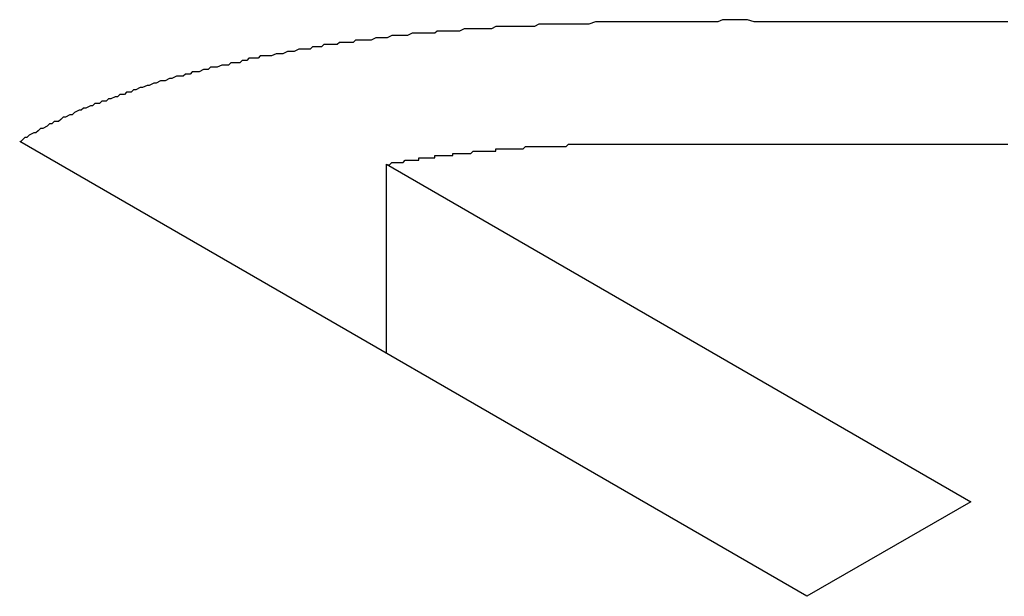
# Model space of a CAD drawing. Extents: x 7.6 to 27.1, y 2.7 to 20.5.
# Tile 121 of 136: x 24.1665 to 24.2099, y 19.401 to 19.4265. Entities that reach past the tile are written whole.
import ezdxf

# ---------------------------------------------------------------- set-up
doc = ezdxf.new("R2010")
doc.units = 0
doc.layers.get('0').update_dxf_attribs({"linetype": 'CONTINUOUS'})

msp = doc.modelspace()

# ---------------------------------------------------------------- linework, layer by layer
at = {"color": 7, "linetype": 'CONTINUOUS'}
for p, q in [((24.201227, 19.401049), (24.16648, 19.421118)), ((24.182671, 19.411767), (24.182673, 19.420117)), ((24.182673, 19.420117), (24.208458, 19.405224)), ((24.208458, 19.405224), (24.201227, 19.401049))]:
    msp.add_line(p, q, dxfattribs=at)
at = {"color": 7}
for points in [[(24.2101, 19.4264, 0), (24.2098, 19.4264, 0), (24.2096, 19.4264, 0), (24.2093, 19.4264, 0), (24.2091, 19.4264, 0), (24.2088, 19.4264, 0), (24.2086, 19.4264, 0), (24.2083, 19.4264, 0), (24.208, 19.4264, 0), (24.2078, 19.4264, 0), (24.2075, 19.4264, 0), (24.2072, 19.4264, 0), (24.207, 19.4264, 0), (24.2067, 19.4264, 0), (24.2064, 19.4264, 0), (24.2062, 19.4264, 0), (24.2059, 19.4264, 0), (24.2056, 19.4264, 0), (24.2053, 19.4264, 0), (24.2051, 19.4264, 0), (24.2048, 19.4264, 0), (24.2045, 19.4264, 0), (24.2042, 19.4264, 0), (24.2039, 19.4264, 0), (24.2037, 19.4264, 0), (24.2034, 19.4264, 0), (24.2031, 19.4264, 0), (24.2028, 19.4264, 0), (24.2025, 19.4264, 0), (24.2023, 19.4264, 0), (24.202, 19.4264, 0), (24.2017, 19.4264, 0), (24.2014, 19.4264, 0), (24.2011, 19.4264, 0), (24.2008, 19.4264, 0), (24.2006, 19.4264, 0), (24.2003, 19.4264, 0), (24.2, 19.4264, 0), (24.1997, 19.4264, 0), (24.1995, 19.4264, 0), (24.1992, 19.4264, 0), (24.1989, 19.4264, 0), (24.1986, 19.4265, 0), (24.1984, 19.4265, 0), (24.1981, 19.4265, 0), (24.1978, 19.4265, 0), (24.1975, 19.4265, 0), (24.1973, 19.4264, 0), (24.197, 19.4264, 0), (24.1968, 19.4264, 0), (24.1965, 19.4264, 0), (24.1962, 19.4264, 0), (24.196, 19.4264, 0), (24.1957, 19.4264, 0), (24.1955, 19.4264, 0), (24.1952, 19.4264, 0), (24.195, 19.4264, 0), (24.1947, 19.4264, 0), (24.1945, 19.4264, 0), (24.1942, 19.4264, 0), (24.194, 19.4264, 0), (24.1937, 19.4264, 0), (24.1935, 19.4264, 0), (24.1933, 19.4264, 0), (24.193, 19.4264, 0), (24.1928, 19.4264, 0), (24.1926, 19.4264, 0), (24.1923, 19.4264, 0), (24.1921, 19.4264, 0), (24.1919, 19.4264, 0), (24.1916, 19.4263, 0), (24.1914, 19.4263, 0), (24.1912, 19.4263, 0), (24.1909, 19.4263, 0), (24.1907, 19.4263, 0), (24.1905, 19.4263, 0), (24.1903, 19.4263, 0), (24.1901, 19.4263, 0), (24.1898, 19.4263, 0), (24.1896, 19.4263, 0), (24.1894, 19.4263, 0), (24.1892, 19.4262, 0), (24.189, 19.4262, 0), (24.1888, 19.4262, 0), (24.1885, 19.4262, 0), (24.1883, 19.4262, 0), (24.1881, 19.4262, 0), (24.1879, 19.4262, 0), (24.1877, 19.4262, 0), (24.1875, 19.4262, 0), (24.1873, 19.4261, 0), (24.1871, 19.4261, 0), (24.1869, 19.4261, 0), (24.1867, 19.4261, 0), (24.1865, 19.4261, 0), (24.1863, 19.4261, 0), (24.1861, 19.4261, 0), (24.1859, 19.426, 0), (24.1857, 19.426, 0), (24.1855, 19.426, 0), (24.1853, 19.426, 0), (24.1851, 19.426, 0), (24.1849, 19.426, 0), (24.1848, 19.4259, 0), (24.1846, 19.4259, 0), (24.1844, 19.4259, 0), (24.1842, 19.4259, 0), (24.184, 19.4259, 0), (24.1838, 19.4259, 0), (24.1836, 19.4258, 0), (24.1835, 19.4258, 0), (24.1833, 19.4258, 0), (24.1831, 19.4258, 0), (24.1829, 19.4258, 0), (24.1827, 19.4257, 0), (24.1826, 19.4257, 0), (24.1824, 19.4257, 0), (24.1822, 19.4257, 0), (24.182, 19.4256, 0), (24.1819, 19.4256, 0), (24.1817, 19.4256, 0), (24.1815, 19.4256, 0), (24.1813, 19.4256, 0), (24.1812, 19.4255, 0), (24.181, 19.4255, 0), (24.1808, 19.4255, 0), (24.1806, 19.4255, 0), (24.1805, 19.4254, 0), (24.1803, 19.4254, 0), (24.1801, 19.4254, 0), (24.1799, 19.4254, 0), (24.1798, 19.4253, 0), (24.1796, 19.4253, 0), (24.1794, 19.4253, 0), (24.1793, 19.4252, 0), (24.1791, 19.4252, 0), (24.1789, 19.4252, 0), (24.1788, 19.4252, 0), (24.1786, 19.4251, 0), (24.1784, 19.4251, 0), (24.1783, 19.4251, 0), (24.1781, 19.425, 0), (24.1779, 19.425, 0), (24.1778, 19.425, 0), (24.1776, 19.4249, 0), (24.1774, 19.4249, 0), (24.1773, 19.4249, 0), (24.1771, 19.4249, 0), (24.177, 19.4248, 0), (24.1768, 19.4248, 0), (24.1766, 19.4248, 0), (24.1765, 19.4247, 0), (24.1763, 19.4247, 0), (24.1762, 19.4246, 0), (24.176, 19.4246, 0), (24.1758, 19.4246, 0), (24.1757, 19.4245, 0), (24.1755, 19.4245, 0), (24.1754, 19.4245, 0), (24.1752, 19.4244, 0), (24.1751, 19.4244, 0), (24.1749, 19.4244, 0), (24.1748, 19.4243, 0), (24.1746, 19.4243, 0), (24.1744, 19.4242, 0), (24.1743, 19.4242, 0), (24.1741, 19.4242, 0), (24.174, 19.4241, 0), (24.1738, 19.4241, 0), (24.1737, 19.424, 0), (24.1735, 19.424, 0), (24.1734, 19.424, 0), (24.1732, 19.4239, 0), (24.1731, 19.4239, 0), (24.1729, 19.4238, 0), (24.1728, 19.4238, 0), (24.1727, 19.4238, 0), (24.1725, 19.4237, 0), (24.1724, 19.4237, 0), (24.1722, 19.4236, 0), (24.1721, 19.4236, 0), (24.1719, 19.4235, 0), (24.1718, 19.4235, 0), (24.1716, 19.4234, 0), (24.1715, 19.4234, 0), (24.1714, 19.4233, 0), (24.1712, 19.4233, 0), (24.1711, 19.4232, 0), (24.1709, 19.4232, 0), (24.1708, 19.4231, 0), (24.1707, 19.4231, 0), (24.1705, 19.423, 0), (24.1704, 19.423, 0), (24.1703, 19.4229, 0), (24.1701, 19.4229, 0), (24.17, 19.4228, 0), (24.1698, 19.4228, 0), (24.1697, 19.4227, 0), (24.1696, 19.4227, 0), (24.1694, 19.4226, 0), (24.1693, 19.4226, 0), (24.1692, 19.4225, 0), (24.1691, 19.4225, 0), (24.1689, 19.4224, 0), (24.1688, 19.4223, 0), (24.1687, 19.4223, 0), (24.1685, 19.4222, 0), (24.1684, 19.4222, 0), (24.1683, 19.4221, 0), (24.1682, 19.422, 0), (24.168, 19.422, 0), (24.1679, 19.4219, 0), (24.1678, 19.4219, 0), (24.1677, 19.4218, 0), (24.1675, 19.4217, 0), (24.1674, 19.4217, 0), (24.1673, 19.4216, 0), (24.1672, 19.4215, 0), (24.1671, 19.4215, 0), (24.1669, 19.4214, 0), (24.1668, 19.4213, 0), (24.1667, 19.4213, 0), (24.1666, 19.4212, 0), (24.1665, 19.4211, 0)], [(24.1827, 19.4201, 0), (24.1827, 19.4201, 0), (24.1828, 19.4201, 0), (24.1828, 19.4201, 0), (24.1829, 19.4202, 0), (24.1829, 19.4202, 0), (24.183, 19.4202, 0), (24.183, 19.4202, 0), (24.1831, 19.4202, 0), (24.1831, 19.4202, 0), (24.1832, 19.4202, 0), (24.1832, 19.4202, 0), (24.1833, 19.4202, 0), (24.1833, 19.4202, 0), (24.1834, 19.4202, 0), (24.1834, 19.4202, 0), (24.1835, 19.4203, 0), (24.1835, 19.4203, 0), (24.1836, 19.4203, 0), (24.1836, 19.4203, 0), (24.1837, 19.4203, 0), (24.1837, 19.4203, 0), (24.1838, 19.4203, 0), (24.1838, 19.4203, 0), (24.1839, 19.4203, 0), (24.1839, 19.4203, 0), (24.184, 19.4203, 0), (24.184, 19.4203, 0), (24.1841, 19.4203, 0), (24.1841, 19.4204, 0), (24.1842, 19.4204, 0), (24.1842, 19.4204, 0), (24.1843, 19.4204, 0), (24.1843, 19.4204, 0), (24.1844, 19.4204, 0), (24.1844, 19.4204, 0), (24.1845, 19.4204, 0), (24.1845, 19.4204, 0), (24.1846, 19.4204, 0), (24.1846, 19.4204, 0), (24.1847, 19.4204, 0), (24.1847, 19.4204, 0), (24.1848, 19.4204, 0), (24.1848, 19.4205, 0), (24.1849, 19.4205, 0), (24.185, 19.4205, 0), (24.185, 19.4205, 0), (24.1851, 19.4205, 0), (24.1851, 19.4205, 0), (24.1852, 19.4205, 0), (24.1852, 19.4205, 0), (24.1853, 19.4205, 0), (24.1853, 19.4205, 0), (24.1854, 19.4205, 0), (24.1854, 19.4205, 0), (24.1855, 19.4205, 0), (24.1855, 19.4205, 0), (24.1856, 19.4205, 0), (24.1856, 19.4206, 0), (24.1857, 19.4206, 0), (24.1857, 19.4206, 0), (24.1858, 19.4206, 0), (24.1858, 19.4206, 0), (24.1859, 19.4206, 0), (24.186, 19.4206, 0), (24.186, 19.4206, 0), (24.1861, 19.4206, 0), (24.1861, 19.4206, 0), (24.1862, 19.4206, 0), (24.1862, 19.4206, 0), (24.1863, 19.4206, 0), (24.1863, 19.4206, 0), (24.1864, 19.4206, 0), (24.1864, 19.4206, 0), (24.1865, 19.4207, 0), (24.1865, 19.4207, 0), (24.1866, 19.4207, 0), (24.1867, 19.4207, 0), (24.1867, 19.4207, 0), (24.1868, 19.4207, 0), (24.1868, 19.4207, 0), (24.1869, 19.4207, 0), (24.1869, 19.4207, 0), (24.187, 19.4207, 0), (24.187, 19.4207, 0), (24.1871, 19.4207, 0), (24.1872, 19.4207, 0), (24.1872, 19.4207, 0), (24.1873, 19.4207, 0), (24.1873, 19.4207, 0), (24.1874, 19.4207, 0), (24.1874, 19.4207, 0), (24.1875, 19.4207, 0), (24.1875, 19.4208, 0), (24.1876, 19.4208, 0), (24.1876, 19.4208, 0), (24.1877, 19.4208, 0), (24.1878, 19.4208, 0), (24.1878, 19.4208, 0), (24.1879, 19.4208, 0), (24.1879, 19.4208, 0), (24.188, 19.4208, 0), (24.188, 19.4208, 0), (24.1881, 19.4208, 0), (24.1882, 19.4208, 0), (24.1882, 19.4208, 0), (24.1883, 19.4208, 0), (24.1883, 19.4208, 0), (24.1884, 19.4208, 0), (24.1884, 19.4208, 0), (24.1885, 19.4208, 0), (24.1885, 19.4208, 0), (24.1886, 19.4208, 0), (24.1887, 19.4208, 0), (24.1887, 19.4208, 0), (24.1888, 19.4209, 0), (24.1888, 19.4209, 0), (24.1889, 19.4209, 0), (24.1889, 19.4209, 0), (24.189, 19.4209, 0), (24.1891, 19.4209, 0), (24.1891, 19.4209, 0), (24.1892, 19.4209, 0), (24.1892, 19.4209, 0), (24.1893, 19.4209, 0), (24.1894, 19.4209, 0), (24.1894, 19.4209, 0), (24.1895, 19.4209, 0)], [(24.1895, 19.4209, 0), (24.1896, 19.4209, 0), (24.1897, 19.4209, 0), (24.1898, 19.4209, 0), (24.1899, 19.4209, 0), (24.1901, 19.4209, 0), (24.1902, 19.4209, 0), (24.1903, 19.4209, 0), (24.1905, 19.4209, 0), (24.1906, 19.4209, 0), (24.1907, 19.421, 0), (24.1909, 19.421, 0), (24.191, 19.421, 0), (24.1912, 19.421, 0), (24.1914, 19.421, 0), (24.1915, 19.421, 0), (24.1917, 19.421, 0), (24.1919, 19.421, 0), (24.192, 19.421, 0), (24.1922, 19.421, 0), (24.1924, 19.421, 0), (24.1926, 19.421, 0), (24.1928, 19.421, 0), (24.1929, 19.421, 0), (24.1931, 19.421, 0), (24.1933, 19.421, 0), (24.1935, 19.421, 0), (24.1937, 19.421, 0), (24.194, 19.421, 0), (24.1942, 19.421, 0), (24.1944, 19.421, 0), (24.1946, 19.421, 0), (24.1948, 19.421, 0), (24.195, 19.421, 0), (24.1953, 19.421, 0), (24.1955, 19.421, 0), (24.1957, 19.421, 0), (24.196, 19.421, 0), (24.1962, 19.421, 0), (24.1965, 19.421, 0), (24.1967, 19.421, 0), (24.197, 19.421, 0), (24.1972, 19.421, 0), (24.1975, 19.421, 0), (24.1978, 19.421, 0), (24.198, 19.421, 0), (24.1983, 19.421, 0), (24.1986, 19.421, 0), (24.1989, 19.421, 0), (24.1991, 19.421, 0), (24.1994, 19.421, 0), (24.1997, 19.421, 0), (24.2, 19.421, 0), (24.2003, 19.421, 0), (24.2006, 19.421, 0), (24.2009, 19.421, 0), (24.2012, 19.421, 0), (24.2015, 19.421, 0), (24.2018, 19.421, 0), (24.2022, 19.421, 0), (24.2025, 19.421, 0), (24.2028, 19.421, 0), (24.2031, 19.421, 0), (24.2035, 19.421, 0), (24.2038, 19.421, 0), (24.2042, 19.421, 0), (24.2045, 19.421, 0), (24.2048, 19.421, 0), (24.2052, 19.421, 0), (24.2055, 19.421, 0), (24.2059, 19.421, 0), (24.2062, 19.421, 0), (24.2065, 19.421, 0), (24.2069, 19.421, 0), (24.2072, 19.421, 0), (24.2075, 19.421, 0), (24.2078, 19.421, 0), (24.2082, 19.421, 0), (24.2085, 19.421, 0), (24.2088, 19.421, 0), (24.2091, 19.421, 0), (24.2094, 19.421, 0), (24.2098, 19.421, 0), (24.2101, 19.421, 0)]]:
    msp.add_polyline3d(points, dxfattribs=at)

doc.saveas('drawing.dxf')
